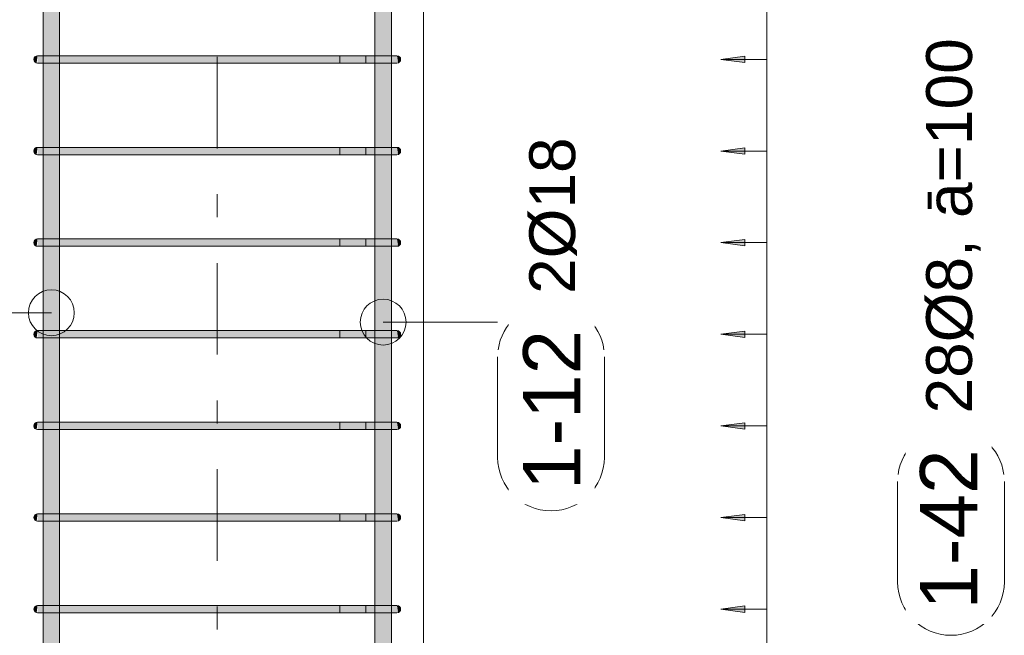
# Model space of a CAD drawing. Header units: millimetres. Extents: x -25607 to 9385, y 1894 to 10168.
# Tile 43 of 181: x -13380 to -12307, y 7191 to 7863. Entities that reach past the tile are written whole.
import ezdxf

# ---------------------------------------------------------------- set-up
doc = ezdxf.new("R2010")
doc.units = ezdxf.units.MM
doc.linetypes.add('Čára osnovy', pattern=[225, 100, -50, 25, -50])
for name, color, linetype, lineweight in [('A-ANNO-DIMS', 211, 'Continuous', 5), ('A-ANNO-DIMS-25', 211, 'Continuous', 5), ('S-COLS', 52, 'Continuous', 9), ('S-GRID', 1, 'Continuous', 5), ('S-RBAR', 171, 'Continuous', 5), ('S-RBAR-IDEN', 171, 'Continuous', 5)]:
    doc.layers.add(name, color=color, linetype=linetype, lineweight=lineweight)
doc.styles.add('Arial', font='arial.ttf', dxfattribs={"height": 50})
doc.styles.add('Arial_1', font='arial.ttf', dxfattribs={"height": 62.5})
doc.dimstyles.new('Výztuž_kusy__řezy__1', dxfattribs={"dimscale": 304.8, "dimtxt": 0.18, "dimasz": 0, "dimexe": 0, "dimexo": 0.0625, "dimgap": 0.082021, "dimtad": 1, "dimdec": 0, "dimzin": 0, "dimdsep": 46, "dimtxsty": 'Arial_1', "dimblk1": 'NONE', "dimblk2": 'NONE', "dimsah": 1, "dimcen": 0.09, "dimazin": 0, "dimtfac": 1, "dimtdec": 4, "dimtix": 1, "dimtmove": 0, "dimatfit": 3, "dimfxl": 0.164042, "dimfxlon": 1, "dimtvp": 1, "dimtfill": 1, "dimtolj": 1, "dimtzin": 0, "dimarcsym": 2})

# ---------------------------------------------------------------- blocks, each defined once
blk = doc.blocks.new('Popisek výztuže - _Typ_ množství_PRAVÝ _řezy_-573729-V4')
at = {"layer": 'S-RBAR-IDEN'}
for p, q in [((-24857.8, 9096.1), (-24967.5, 9096.1)), ((-24967.5, 8979.7), (-24857.8, 8979.7))]:
    blk.add_line(p, q, dxfattribs=at)
for centre, start, end in [((-24967.5, 9037.9), 90, 270), ((-24857.8, 9037.9), 277.6434, 82.3566)]:
    blk.add_arc(centre, 58.2, start, end, dxfattribs=at)
blk = doc.blocks.new('DIMBLOCK281-V4')
at = {"layer": 'A-ANNO-DIMS-25'}
for points in [[(-12615.8, 7220), (-12589.6, 7216.5), (-12589.6, 7223.5)], [(-12615.8, 7120), (-12589.6, 7116.5), (-12589.6, 7123.5)]]:
    blk.add_hatch(color=256, dxfattribs=at).paths.add_polyline_path(points)
for p, q in [((-12589.6, 7223.5), (-12615.8, 7220)), ((-12615.8, 7220), (-12589.6, 7216.5)), ((-12565.8, 7220), (-12615.8, 7220)), ((-12589.6, 7216.5), (-12589.6, 7223.5)), ((-12565.8, 7120), (-12565.8, 7220)), ((-12565.8, 7220), (-12565.8, 7220)), ((-12589.6, 7123.5), (-12615.8, 7120)), ((-12615.8, 7120), (-12589.6, 7116.5)), ((-12565.8, 7120), (-12615.8, 7120)), ((-12589.6, 7116.5), (-12589.6, 7123.5)), ((-12565.8, 7120), (-12565.8, 7120))]:
    blk.add_line(p, q, dxfattribs=at)
blk = doc.blocks.new('_None')
blk = doc.blocks.new('DIMBLOCK282-V4')
at = {"layer": 'A-ANNO-DIMS-25'}
for points in [[(-12615.8, 7320), (-12589.6, 7316.5), (-12589.6, 7323.5)], [(-12615.8, 7220), (-12589.6, 7216.5), (-12589.6, 7223.5)]]:
    blk.add_hatch(color=256, dxfattribs=at).paths.add_polyline_path(points)
for p, q in [((-12589.6, 7323.5), (-12615.8, 7320)), ((-12615.8, 7320), (-12589.6, 7316.5)), ((-12565.8, 7320), (-12615.8, 7320)), ((-12589.6, 7316.5), (-12589.6, 7323.5)), ((-12565.8, 7220), (-12565.8, 7320)), ((-12565.8, 7320), (-12565.8, 7320)), ((-12589.6, 7223.5), (-12615.8, 7220)), ((-12615.8, 7220), (-12589.6, 7216.5)), ((-12565.8, 7220), (-12615.8, 7220)), ((-12589.6, 7216.5), (-12589.6, 7223.5)), ((-12565.8, 7220), (-12565.8, 7220))]:
    blk.add_line(p, q, dxfattribs=at)
blk = doc.blocks.new('DIMBLOCK283-V4')
at = {"layer": 'A-ANNO-DIMS-25'}
for points in [[(-12615.8, 7420), (-12589.6, 7416.5), (-12589.6, 7423.5)], [(-12615.8, 7320), (-12589.6, 7316.5), (-12589.6, 7323.5)]]:
    blk.add_hatch(color=256, dxfattribs=at).paths.add_polyline_path(points)
for p, q in [((-12589.6, 7423.5), (-12615.8, 7420)), ((-12589.6, 7416.5), (-12589.6, 7423.5)), ((-12615.8, 7420), (-12589.6, 7416.5)), ((-12565.8, 7420), (-12615.8, 7420)), ((-12565.8, 7320), (-12565.8, 7420)), ((-12565.8, 7420), (-12565.8, 7420)), ((-12589.6, 7323.5), (-12615.8, 7320)), ((-12615.8, 7320), (-12589.6, 7316.5)), ((-12565.8, 7320), (-12615.8, 7320)), ((-12589.6, 7316.5), (-12589.6, 7323.5)), ((-12565.8, 7320), (-12565.8, 7320))]:
    blk.add_line(p, q, dxfattribs=at)
blk = doc.blocks.new('DIMBLOCK284-V4')
at = {"layer": 'A-ANNO-DIMS-25'}
for points in [[(-12615.8, 7520), (-12589.6, 7516.5), (-12589.6, 7523.5)], [(-12615.8, 7420), (-12589.6, 7416.5), (-12589.6, 7423.5)]]:
    blk.add_hatch(color=256, dxfattribs=at).paths.add_polyline_path(points)
for p, q in [((-12589.6, 7523.5), (-12615.8, 7520)), ((-12615.8, 7520), (-12589.6, 7516.5)), ((-12565.8, 7520), (-12615.8, 7520)), ((-12589.6, 7516.5), (-12589.6, 7523.5)), ((-12565.8, 7420), (-12565.8, 7520)), ((-12565.8, 7520), (-12565.8, 7520)), ((-12589.6, 7423.5), (-12615.8, 7420)), ((-12589.6, 7416.5), (-12589.6, 7423.5)), ((-12615.8, 7420), (-12589.6, 7416.5)), ((-12565.8, 7420), (-12615.8, 7420)), ((-12565.8, 7420), (-12565.8, 7420))]:
    blk.add_line(p, q, dxfattribs=at)
blk = doc.blocks.new('DIMBLOCK285-V4')
at = {"layer": 'A-ANNO-DIMS-25'}
for points in [[(-12615.8, 7620), (-12589.6, 7616.5), (-12589.6, 7623.5)], [(-12615.8, 7520), (-12589.6, 7516.5), (-12589.6, 7523.5)]]:
    blk.add_hatch(color=256, dxfattribs=at).paths.add_polyline_path(points)
for p, q in [((-12589.6, 7623.5), (-12615.8, 7620)), ((-12615.8, 7620), (-12589.6, 7616.5)), ((-12565.8, 7620), (-12615.8, 7620)), ((-12589.6, 7616.5), (-12589.6, 7623.5)), ((-12565.8, 7520), (-12565.8, 7620)), ((-12565.8, 7620), (-12565.8, 7620)), ((-12589.6, 7523.5), (-12615.8, 7520)), ((-12615.8, 7520), (-12589.6, 7516.5)), ((-12565.8, 7520), (-12615.8, 7520)), ((-12589.6, 7516.5), (-12589.6, 7523.5)), ((-12565.8, 7520), (-12565.8, 7520))]:
    blk.add_line(p, q, dxfattribs=at)
blk = doc.blocks.new('DIMBLOCK286-V4')
at = {"layer": 'A-ANNO-DIMS-25'}
for points in [[(-12615.8, 7720), (-12589.6, 7716.5), (-12589.6, 7723.5)], [(-12615.8, 7620), (-12589.6, 7616.5), (-12589.6, 7623.5)]]:
    blk.add_hatch(color=256, dxfattribs=at).paths.add_polyline_path(points)
for p, q in [((-12589.6, 7723.5), (-12615.8, 7720)), ((-12589.6, 7716.5), (-12589.6, 7723.5)), ((-12615.8, 7720), (-12589.6, 7716.5)), ((-12565.8, 7720), (-12615.8, 7720)), ((-12565.8, 7620), (-12565.8, 7720)), ((-12565.8, 7720), (-12565.8, 7720)), ((-12589.6, 7623.5), (-12615.8, 7620)), ((-12615.8, 7620), (-12589.6, 7616.5)), ((-12565.8, 7620), (-12615.8, 7620)), ((-12589.6, 7616.5), (-12589.6, 7623.5)), ((-12565.8, 7620), (-12565.8, 7620))]:
    blk.add_line(p, q, dxfattribs=at)
blk = doc.blocks.new('DIMBLOCK287-V4')
at = {"layer": 'A-ANNO-DIMS-25'}
for points in [[(-12615.8, 7820), (-12589.6, 7816.5), (-12589.6, 7823.5)], [(-12615.8, 7720), (-12589.6, 7716.5), (-12589.6, 7723.5)]]:
    blk.add_hatch(color=256, dxfattribs=at).paths.add_polyline_path(points)
for p, q in [((-12589.6, 7823.5), (-12615.8, 7820)), ((-12615.8, 7820), (-12589.6, 7816.5)), ((-12565.8, 7820), (-12615.8, 7820)), ((-12589.6, 7816.5), (-12589.6, 7823.5)), ((-12565.8, 7720), (-12565.8, 7820)), ((-12565.8, 7820), (-12565.8, 7820)), ((-12589.6, 7723.5), (-12615.8, 7720)), ((-12589.6, 7716.5), (-12589.6, 7723.5)), ((-12615.8, 7720), (-12589.6, 7716.5)), ((-12565.8, 7720), (-12615.8, 7720)), ((-12565.8, 7720), (-12565.8, 7720))]:
    blk.add_line(p, q, dxfattribs=at)
blk = doc.blocks.new('DIMBLOCK288-V4')
at = {"layer": 'A-ANNO-DIMS-25'}
for points in [[(-12615.8, 7920), (-12589.6, 7916.5), (-12589.6, 7923.5)], [(-12615.8, 7820), (-12589.6, 7816.5), (-12589.6, 7823.5)]]:
    blk.add_hatch(color=256, dxfattribs=at).paths.add_polyline_path(points)
for p, q in [((-12589.6, 7923.5), (-12615.8, 7920)), ((-12615.8, 7920), (-12589.6, 7916.5)), ((-12565.8, 7920), (-12615.8, 7920)), ((-12589.6, 7916.5), (-12589.6, 7923.5)), ((-12565.8, 7820), (-12565.8, 7920)), ((-12565.8, 7920), (-12565.8, 7920)), ((-12589.6, 7823.5), (-12615.8, 7820)), ((-12615.8, 7820), (-12589.6, 7816.5)), ((-12565.8, 7820), (-12615.8, 7820)), ((-12589.6, 7816.5), (-12589.6, 7823.5)), ((-12565.8, 7820), (-12565.8, 7820))]:
    blk.add_line(p, q, dxfattribs=at)
blk = doc.blocks.new('DIMBLOCK296-V4')
at = {"layer": 'A-ANNO-DIMS-25'}
for points in [[(-12615.8, 8620), (-12589.6, 8616.5), (-12589.6, 8623.5)], [(-12615.8, 8520), (-12589.6, 8516.5), (-12589.6, 8523.5)], [(-12615.8, 8420), (-12589.6, 8416.5), (-12589.6, 8423.5)], [(-12615.8, 8320), (-12589.6, 8316.5), (-12589.6, 8323.5)], [(-12615.8, 8220), (-12589.6, 8216.5), (-12589.6, 8223.5)], [(-12615.8, 8120), (-12589.6, 8116.5), (-12589.6, 8123.5)], [(-12615.8, 8020), (-12589.6, 8016.5), (-12589.6, 8023.5)], [(-12615.8, 7920), (-12589.6, 7916.5), (-12589.6, 7923.5)], [(-12615.8, 7820), (-12589.6, 7816.5), (-12589.6, 7823.5)], [(-12615.8, 7720), (-12589.6, 7716.5), (-12589.6, 7723.5)], [(-12615.8, 7620), (-12589.6, 7616.5), (-12589.6, 7623.5)], [(-12615.8, 7520), (-12589.6, 7516.5), (-12589.6, 7523.5)], [(-12615.8, 7420), (-12589.6, 7416.5), (-12589.6, 7423.5)], [(-12615.8, 7320), (-12589.6, 7316.5), (-12589.6, 7323.5)], [(-12615.8, 7220), (-12589.6, 7216.5), (-12589.6, 7223.5)], [(-12615.8, 7120), (-12589.6, 7116.5), (-12589.6, 7123.5)], [(-12615.8, 7020), (-12589.6, 7016.5), (-12589.6, 7023.5)], [(-12615.8, 6920), (-12589.6, 6916.5), (-12589.6, 6923.5)], [(-12615.8, 6820), (-12589.6, 6816.5), (-12589.6, 6823.5)], [(-12615.8, 6720), (-12589.6, 6716.5), (-12589.6, 6723.5)], [(-12615.8, 6620), (-12589.6, 6616.5), (-12589.6, 6623.5)], [(-12615.8, 6520), (-12589.6, 6516.5), (-12589.6, 6523.5)], [(-12615.8, 6420), (-12589.6, 6416.5), (-12589.6, 6423.5)], [(-12615.8, 6320), (-12589.6, 6316.5), (-12589.6, 6323.5)], [(-12615.8, 6220), (-12589.6, 6216.5), (-12589.6, 6223.5)], [(-12615.8, 6120), (-12589.6, 6116.5), (-12589.6, 6123.5)], [(-12615.8, 6020), (-12589.6, 6016.5), (-12589.6, 6023.5)], [(-12615.8, 5920), (-12589.6, 5916.5), (-12589.6, 5923.5)]]:
    blk.add_hatch(color=256, dxfattribs=at).paths.add_polyline_path(points)
for p, q in [((-12589.6, 8623.5), (-12615.8, 8620)), ((-12589.6, 8616.5), (-12589.6, 8623.5)), ((-12615.8, 8620), (-12589.6, 8616.5)), ((-12565.8, 8620), (-12615.8, 8620)), ((-12565.8, 5920), (-12565.8, 8620)), ((-12565.8, 8520), (-12565.8, 8620)), ((-12565.8, 8620), (-12565.8, 8620)), ((-12589.6, 8523.5), (-12615.8, 8520)), ((-12615.8, 8520), (-12589.6, 8516.5)), ((-12565.8, 8520), (-12615.8, 8520)), ((-12589.6, 8516.5), (-12589.6, 8523.5)), ((-12565.8, 8420), (-12565.8, 8520)), ((-12565.8, 8520), (-12565.8, 8520)), ((-12589.6, 8423.5), (-12615.8, 8420)), ((-12615.8, 8420), (-12589.6, 8416.5)), ((-12565.8, 8420), (-12615.8, 8420)), ((-12589.6, 8416.5), (-12589.6, 8423.5)), ((-12565.8, 8320), (-12565.8, 8420)), ((-12565.8, 8420), (-12565.8, 8420)), ((-12589.6, 8323.5), (-12615.8, 8320)), ((-12589.6, 8316.5), (-12589.6, 8323.5)), ((-12615.8, 8320), (-12589.6, 8316.5)), ((-12565.8, 8320), (-12615.8, 8320)), ((-12565.8, 8220), (-12565.8, 8320)), ((-12565.8, 8320), (-12565.8, 8320)), ((-12589.6, 8223.5), (-12615.8, 8220)), ((-12615.8, 8220), (-12589.6, 8216.5)), ((-12565.8, 8220), (-12615.8, 8220)), ((-12589.6, 8216.5), (-12589.6, 8223.5)), ((-12565.8, 8120), (-12565.8, 8220)), ((-12565.8, 8220), (-12565.8, 8220)), ((-12589.6, 8123.5), (-12615.8, 8120)), ((-12615.8, 8120), (-12589.6, 8116.5)), ((-12565.8, 8120), (-12615.8, 8120)), ((-12589.6, 8116.5), (-12589.6, 8123.5)), ((-12565.8, 8020), (-12565.8, 8120)), ((-12565.8, 8120), (-12565.8, 8120)), ((-12589.6, 8023.5), (-12615.8, 8020)), ((-12589.6, 8016.5), (-12589.6, 8023.5)), ((-12615.8, 8020), (-12589.6, 8016.5)), ((-12565.8, 8020), (-12615.8, 8020)), ((-12565.8, 7920), (-12565.8, 8020)), ((-12565.8, 8020), (-12565.8, 8020)), ((-12589.6, 7923.5), (-12615.8, 7920)), ((-12615.8, 7920), (-12589.6, 7916.5)), ((-12565.8, 7920), (-12615.8, 7920)), ((-12589.6, 7916.5), (-12589.6, 7923.5)), ((-12565.8, 7820), (-12565.8, 7920)), ((-12565.8, 7920), (-12565.8, 7920)), ((-12589.6, 7823.5), (-12615.8, 7820)), ((-12615.8, 7820), (-12589.6, 7816.5)), ((-12565.8, 7820), (-12615.8, 7820)), ((-12589.6, 7816.5), (-12589.6, 7823.5)), ((-12565.8, 7720), (-12565.8, 7820)), ((-12565.8, 7820), (-12565.8, 7820)), ((-12589.6, 7723.5), (-12615.8, 7720)), ((-12589.6, 7716.5), (-12589.6, 7723.5)), ((-12615.8, 7720), (-12589.6, 7716.5)), ((-12565.8, 7720), (-12615.8, 7720)), ((-12565.8, 7620), (-12565.8, 7720)), ((-12565.8, 7720), (-12565.8, 7720)), ((-12589.6, 7623.5), (-12615.8, 7620)), ((-12615.8, 7620), (-12589.6, 7616.5)), ((-12565.8, 7620), (-12615.8, 7620)), ((-12589.6, 7616.5), (-12589.6, 7623.5)), ((-12565.8, 7520), (-12565.8, 7620)), ((-12565.8, 7620), (-12565.8, 7620)), ((-12589.6, 7523.5), (-12615.8, 7520)), ((-12615.8, 7520), (-12589.6, 7516.5)), ((-12565.8, 7520), (-12615.8, 7520)), ((-12589.6, 7516.5), (-12589.6, 7523.5)), ((-12565.8, 7420), (-12565.8, 7520)), ((-12565.8, 7520), (-12565.8, 7520)), ((-12589.6, 7423.5), (-12615.8, 7420)), ((-12589.6, 7416.5), (-12589.6, 7423.5)), ((-12615.8, 7420), (-12589.6, 7416.5)), ((-12565.8, 7420), (-12615.8, 7420)), ((-12565.8, 7320), (-12565.8, 7420)), ((-12565.8, 7420), (-12565.8, 7420)), ((-12589.6, 7323.5), (-12615.8, 7320)), ((-12615.8, 7320), (-12589.6, 7316.5)), ((-12565.8, 7320), (-12615.8, 7320)), ((-12589.6, 7316.5), (-12589.6, 7323.5)), ((-12565.8, 7220), (-12565.8, 7320)), ((-12565.8, 7320), (-12565.8, 7320)), ((-12589.6, 7223.5), (-12615.8, 7220)), ((-12615.8, 7220), (-12589.6, 7216.5)), ((-12565.8, 7220), (-12615.8, 7220)), ((-12589.6, 7216.5), (-12589.6, 7223.5)), ((-12565.8, 7120), (-12565.8, 7220)), ((-12565.8, 7220), (-12565.8, 7220)), ((-12589.6, 7123.5), (-12615.8, 7120)), ((-12615.8, 7120), (-12589.6, 7116.5)), ((-12565.8, 7120), (-12615.8, 7120)), ((-12589.6, 7116.5), (-12589.6, 7123.5)), ((-12565.8, 7020), (-12565.8, 7120)), ((-12565.8, 7120), (-12565.8, 7120)), ((-12589.6, 7023.5), (-12615.8, 7020)), ((-12589.6, 7016.5), (-12589.6, 7023.5)), ((-12615.8, 7020), (-12589.6, 7016.5)), ((-12565.8, 7020), (-12615.8, 7020)), ((-12565.8, 6920), (-12565.8, 7020)), ((-12565.8, 7020), (-12565.8, 7020)), ((-12589.6, 6923.5), (-12615.8, 6920)), ((-12615.8, 6920), (-12589.6, 6916.5)), ((-12565.8, 6920), (-12615.8, 6920)), ((-12589.6, 6916.5), (-12589.6, 6923.5)), ((-12565.8, 6820), (-12565.8, 6920)), ((-12565.8, 6920), (-12565.8, 6920)), ((-12589.6, 6823.5), (-12615.8, 6820)), ((-12615.8, 6820), (-12589.6, 6816.5)), ((-12565.8, 6820), (-12615.8, 6820)), ((-12589.6, 6816.5), (-12589.6, 6823.5)), ((-12565.8, 6720), (-12565.8, 6820)), ((-12565.8, 6820), (-12565.8, 6820)), ((-12589.6, 6723.5), (-12615.8, 6720)), ((-12589.6, 6716.5), (-12589.6, 6723.5)), ((-12615.8, 6720), (-12589.6, 6716.5)), ((-12565.8, 6720), (-12615.8, 6720)), ((-12565.8, 6620), (-12565.8, 6720)), ((-12565.8, 6720), (-12565.8, 6720)), ((-12589.6, 6623.5), (-12615.8, 6620)), ((-12615.8, 6620), (-12589.6, 6616.5)), ((-12565.8, 6620), (-12615.8, 6620)), ((-12589.6, 6616.5), (-12589.6, 6623.5)), ((-12565.8, 6520), (-12565.8, 6620)), ((-12565.8, 6620), (-12565.8, 6620)), ((-12589.6, 6523.5), (-12615.8, 6520)), ((-12615.8, 6520), (-12589.6, 6516.5)), ((-12565.8, 6520), (-12615.8, 6520)), ((-12589.6, 6516.5), (-12589.6, 6523.5)), ((-12565.8, 6420), (-12565.8, 6520)), ((-12565.8, 6520), (-12565.8, 6520)), ((-12589.6, 6423.5), (-12615.8, 6420)), ((-12589.6, 6416.5), (-12589.6, 6423.5)), ((-12615.8, 6420), (-12589.6, 6416.5)), ((-12565.8, 6420), (-12615.8, 6420)), ((-12565.8, 6320), (-12565.8, 6420)), ((-12565.8, 6420), (-12565.8, 6420)), ((-12589.6, 6323.5), (-12615.8, 6320)), ((-12615.8, 6320), (-12589.6, 6316.5)), ((-12565.8, 6320), (-12615.8, 6320)), ((-12589.6, 6316.5), (-12589.6, 6323.5)), ((-12565.8, 6220), (-12565.8, 6320)), ((-12565.8, 6320), (-12565.8, 6320)), ((-12589.6, 6223.5), (-12615.8, 6220)), ((-12615.8, 6220), (-12589.6, 6216.5)), ((-12565.8, 6220), (-12615.8, 6220)), ((-12589.6, 6216.5), (-12589.6, 6223.5)), ((-12565.8, 6120), (-12565.8, 6220)), ((-12565.8, 6220), (-12565.8, 6220)), ((-12589.6, 6123.5), (-12615.8, 6120)), ((-12589.6, 6116.5), (-12589.6, 6123.5)), ((-12615.8, 6120), (-12589.6, 6116.5)), ((-12565.8, 6120), (-12615.8, 6120)), ((-12565.8, 6020), (-12565.8, 6120)), ((-12565.8, 6120), (-12565.8, 6120)), ((-12589.6, 6023.5), (-12615.8, 6020)), ((-12615.8, 6020), (-12589.6, 6016.5)), ((-12565.8, 6020), (-12615.8, 6020)), ((-12589.6, 6016.5), (-12589.6, 6023.5)), ((-12565.8, 5920), (-12565.8, 6020)), ((-12565.8, 6020), (-12565.8, 6020)), ((-12589.6, 5923.5), (-12615.8, 5920)), ((-12615.8, 5920), (-12589.6, 5916.5)), ((-12565.8, 5920), (-12615.8, 5920)), ((-12589.6, 5916.5), (-12589.6, 5923.5)), ((-12565.8, 5920), (-12565.8, 5920))]:
    blk.add_line(p, q, dxfattribs=at)
blk = doc.blocks.new('Popisek výztuže__BEZ NATOČENÍ_ - _Typ_ množství_PRAVÝ _řezy_-573725-V4')
at = {"layer": 'S-RBAR-IDEN'}
for p, q in [((-24183.8, 9621.3), (-24293.5, 9621.3)), ((-24293.5, 9504.8), (-24183.8, 9504.8))]:
    blk.add_line(p, q, dxfattribs=at)
for centre, start, end in [((-24293.5, 9563), 90, 270), ((-24183.8, 9563), 277.6434, 82.3566)]:
    blk.add_arc(centre, 58.2, start, end, dxfattribs=at)

msp = doc.modelspace()

# ---------------------------------------------------------------- hatches: boundary and pattern name
at = {"layer": 'S-RBAR'}
h = msp.add_hatch(color=7, dxfattribs=at)
h.paths.add_polyline_path([(-13345.1, 5870), (-13336.9, 5870), (-13336.9, 5916), (-13354.9, 5916), (-13354.9, 5870), (-13348.7, 5870)])
h.paths.add_polyline_path([(-13354.9, 5924), (-13336.9, 5924), (-13336.9, 6016), (-13354.9, 6016), (-13354.9, 5927)])
h.paths.add_polyline_path([(-13345.1, 6024), (-13336.9, 6024), (-13336.9, 6116), (-13354.9, 6116), (-13354.9, 6024), (-13348.7, 6024)])
h.paths.add_polyline_path([(-13348.7, 6124), (-13336.9, 6124), (-13336.9, 6216), (-13354.9, 6216), (-13354.9, 6124), (-13351.9, 6124)])
h.paths.add_polyline_path([(-13345.1, 6224), (-13336.9, 6224), (-13336.9, 6316), (-13354.9, 6316), (-13354.9, 6224), (-13348.7, 6224)])
h.paths.add_polyline_path([(-13344.8, 6324), (-13336.9, 6324), (-13336.9, 6416), (-13354.9, 6416), (-13354.9, 6324), (-13345.1, 6324)])
h.paths.add_polyline_path([(-13354.9, 6424), (-13336.9, 6424), (-13336.9, 6516), (-13354.9, 6516), (-13354.9, 6477.6)])
h.paths.add_polyline_path([(-13344.8, 6524), (-13336.9, 6524), (-13336.9, 6616), (-13354.9, 6616), (-13354.9, 6524), (-13345.1, 6524)])
h.paths.add_polyline_path([(-13354.9, 6624), (-13336.9, 6624), (-13336.9, 6716), (-13354.9, 6716), (-13354.9, 6661.2)])
h.paths.add_polyline_path([(-13336.9, 6724), (-13336.9, 6816), (-13354.9, 6816), (-13354.9, 6724), (-13341, 6724)])
h.paths.add_polyline_path([(-13348.7, 6824), (-13336.9, 6824), (-13336.9, 6916), (-13354.9, 6916), (-13354.9, 6824), (-13351.9, 6824)])
h.paths.add_polyline_path([(-13341, 6924), (-13336.9, 6924), (-13336.9, 7016), (-13354.9, 7016), (-13354.9, 6924), (-13344.8, 6924)])
h.paths.add_polyline_path([(-13345.1, 7024), (-13336.9, 7024), (-13336.9, 7116), (-13354.9, 7116), (-13354.9, 7024), (-13348.7, 7024)])
h.paths.add_polyline_path([(-13354.9, 7124), (-13336.9, 7124), (-13336.9, 7216), (-13354.9, 7216), (-13354.9, 7150.7)])
h.paths.add_polyline_path([(-13336.9, 7224), (-13336.9, 7316), (-13354.9, 7316), (-13354.9, 7224), (-13341, 7224)])
h.paths.add_polyline_path([(-13344.8, 7324), (-13336.9, 7324), (-13336.9, 7416), (-13354.9, 7416), (-13354.9, 7324), (-13345.1, 7324)])
h.paths.add_polyline_path([(-13345.1, 7424), (-13336.9, 7424), (-13336.9, 7516), (-13354.9, 7516), (-13354.9, 7424), (-13348.7, 7424)])
h.paths.add_polyline_path([(-13354.9, 7524), (-13336.9, 7524), (-13336.9, 7616), (-13354.9, 7616), (-13354.9, 7579)])
h.paths.add_polyline_path([(-13345.1, 7624), (-13336.9, 7624), (-13336.9, 7716), (-13354.9, 7716), (-13354.9, 7624), (-13348.7, 7624)])
h.paths.add_polyline_path([(-13345.1, 7724), (-13336.9, 7724), (-13336.9, 7816), (-13354.9, 7816), (-13354.9, 7724), (-13348.7, 7724)])
h.paths.add_polyline_path([(-13336.9, 7824), (-13336.9, 7916), (-13354.9, 7916), (-13354.9, 7824), (-13341, 7824)])
h.paths.add_polyline_path([(-13345.1, 7924), (-13336.9, 7924), (-13336.9, 8016), (-13354.9, 8016), (-13354.9, 7924), (-13348.7, 7924)])
h.paths.add_polyline_path([(-13341, 8024), (-13336.9, 8024), (-13336.9, 8116), (-13354.9, 8116), (-13354.9, 8024), (-13344.8, 8024)])
h.paths.add_polyline_path([(-13344.8, 8124), (-13336.9, 8124), (-13336.9, 8216), (-13354.9, 8216), (-13354.9, 8124), (-13345.1, 8124)])
h.paths.add_polyline_path([(-13345.1, 8224), (-13336.9, 8224), (-13336.9, 8316), (-13354.9, 8316), (-13354.9, 8224), (-13348.7, 8224)])
h.paths.add_polyline_path([(-13341, 8324), (-13336.9, 8324), (-13336.9, 8416), (-13354.9, 8416), (-13354.9, 8324), (-13344.8, 8324)])
h.paths.add_polyline_path([(-13345.1, 8424), (-13336.9, 8424), (-13336.9, 8516), (-13354.9, 8516), (-13354.9, 8424), (-13348.7, 8424)])
h.paths.add_polyline_path([(-13345.1, 8524), (-13336.9, 8524), (-13336.9, 8616), (-13354.9, 8616), (-13354.9, 8524), (-13348.7, 8524)])
h.paths.add_polyline_path([(-13345.1, 8624), (-13336.9, 8624), (-13336.9, 8660), (-13354.9, 8660), (-13354.9, 8624), (-13348.7, 8624)])
h = msp.add_hatch(color=7, dxfattribs=at)
h.paths.add_polyline_path([(-12993.1, 5870), (-12975.1, 5870), (-12975.1, 5916), (-12993.1, 5916), (-12993.1, 5896.4)])
h.paths.add_polyline_path([(-12978.1, 5924), (-12975.1, 5924), (-12975.1, 6016), (-12993.1, 6016), (-12993.1, 5924), (-12981.3, 5924)])
h.paths.add_polyline_path([(-12989, 6024), (-12975.1, 6024), (-12975.1, 6116), (-12993.1, 6116), (-12993.1, 6024)])
h.paths.add_polyline_path([(-12978.1, 6124), (-12975.1, 6124), (-12975.1, 6216), (-12993.1, 6216), (-12993.1, 6124), (-12981.3, 6124)])
h.paths.add_polyline_path([(-12978.1, 6224), (-12975.1, 6224), (-12975.1, 6316), (-12993.1, 6316), (-12993.1, 6224), (-12981.3, 6224)])
h.paths.add_polyline_path([(-12978.1, 6324), (-12975.1, 6324), (-12975.1, 6416), (-12993.1, 6416), (-12993.1, 6324), (-12981.3, 6324)])
h.paths.add_polyline_path([(-12993.1, 6424), (-12975.1, 6424), (-12975.1, 6516), (-12993.1, 6516), (-12993.1, 6447.1)])
h.paths.add_polyline_path([(-12981.3, 6524), (-12975.1, 6524), (-12975.1, 6616), (-12993.1, 6616), (-12993.1, 6524), (-12985.2, 6524)])
h.paths.add_polyline_path([(-12978.1, 6624), (-12975.1, 6624), (-12975.1, 6716), (-12993.1, 6716), (-12993.1, 6624), (-12981.3, 6624)])
h.paths.add_polyline_path([(-12989, 6724), (-12975.1, 6724), (-12975.1, 6816), (-12993.1, 6816), (-12993.1, 6724)])
h.paths.add_polyline_path([(-12978.1, 6824), (-12975.1, 6824), (-12975.1, 6916), (-12993.1, 6916), (-12993.1, 6824), (-12981.3, 6824)])
h.paths.add_polyline_path([(-12978.1, 6924), (-12975.1, 6924), (-12975.1, 7016), (-12993.1, 7016), (-12993.1, 6924), (-12981.3, 6924)])
h.paths.add_polyline_path([(-12978.1, 7024), (-12975.1, 7024), (-12975.1, 7116), (-12993.1, 7116), (-12993.1, 7024), (-12981.3, 7024)])
h.paths.add_polyline_path([(-12989, 7124), (-12975.1, 7124), (-12975.1, 7216), (-12993.1, 7216), (-12993.1, 7124)])
h.paths.add_polyline_path([(-12978.1, 7224), (-12975.1, 7224), (-12975.1, 7316), (-12993.1, 7316), (-12993.1, 7224), (-12981.3, 7224)])
h.paths.add_polyline_path([(-12978.1, 7324), (-12975.1, 7324), (-12975.1, 7416), (-12993.1, 7416), (-12993.1, 7324), (-12981.3, 7324)])
h.paths.add_polyline_path([(-12978.1, 7424), (-12975.1, 7424), (-12975.1, 7516), (-12993.1, 7516), (-12993.1, 7424), (-12981.3, 7424)])
h.paths.add_polyline_path([(-12993.1, 7524), (-12975.1, 7524), (-12975.1, 7616), (-12993.1, 7616), (-12993.1, 7548.4)])
h.paths.add_polyline_path([(-12978.1, 7624), (-12975.1, 7624), (-12975.1, 7716), (-12993.1, 7716), (-12993.1, 7624), (-12981.3, 7624)])
h.paths.add_polyline_path([(-12978.1, 7724), (-12975.1, 7724), (-12975.1, 7816), (-12993.1, 7816), (-12993.1, 7724), (-12981.3, 7724)])
h.paths.add_polyline_path([(-12989, 7824), (-12975.1, 7824), (-12975.1, 7916), (-12993.1, 7916), (-12993.1, 7824)])
h.paths.add_polyline_path([(-12978.1, 7924), (-12975.1, 7924), (-12975.1, 8016), (-12993.1, 8016), (-12993.1, 7924), (-12981.3, 7924)])
h.paths.add_polyline_path([(-12978.1, 8024), (-12975.1, 8024), (-12975.1, 8116), (-12993.1, 8116), (-12993.1, 8024), (-12981.3, 8024)])
h.paths.add_polyline_path([(-12978.1, 8124), (-12975.1, 8124), (-12975.1, 8216), (-12993.1, 8216), (-12993.1, 8124), (-12981.3, 8124)])
h.paths.add_polyline_path([(-12989, 8224), (-12975.1, 8224), (-12975.1, 8316), (-12993.1, 8316), (-12993.1, 8224)])
h.paths.add_polyline_path([(-12978.1, 8324), (-12975.1, 8324), (-12975.1, 8416), (-12993.1, 8416), (-12993.1, 8324), (-12981.3, 8324)])
h.paths.add_polyline_path([(-12981.3, 8424), (-12975.1, 8424), (-12975.1, 8516), (-12993.1, 8516), (-12993.1, 8424), (-12985.2, 8424)])
h.paths.add_polyline_path([(-12978.1, 8524), (-12975.1, 8524), (-12975.1, 8616), (-12993.1, 8616), (-12993.1, 8524), (-12981.3, 8524)])
h.paths.add_polyline_path([(-12993.1, 8624), (-12975.1, 8624), (-12975.1, 8660), (-12993.1, 8660), (-12993.1, 8649.7)])
for points in [[(-13362, 7816.1), (-13361, 7824), (-13363, 7823.5), (-13364.5, 7822), (-13365, 7820), (-13364.5, 7818), (-13363, 7816.5)], [(-13361, 7816), (-13341, 7816), (-13341, 7824), (-13361, 7824), (-13361, 7816.1)], [(-13238.7, 7816), (-12989, 7816), (-12989, 7824), (-13341, 7824), (-13341, 7816), (-13315.8, 7816)], [(-12969.8, 7816), (-12969, 7816.1), (-12969, 7824), (-12989, 7824), (-12989, 7816), (-12970.5, 7816)], [(-12968, 7816.1), (-12967, 7816.5), (-12965.5, 7818), (-12965, 7820), (-12965.5, 7822), (-12967.5, 7823.7), (-12969, 7824), (-12968.3, 7819)], [(-13362, 7716.1), (-13361, 7724), (-13363, 7723.5), (-13364.5, 7722), (-13365, 7720), (-13364.5, 7718), (-13363, 7716.5)], [(-13351.9, 7716), (-13341, 7716), (-13341, 7724), (-13361, 7724), (-13361, 7716), (-13354.4, 7716)], [(-13238.7, 7716), (-12989, 7716), (-12989, 7724), (-13341, 7724), (-13341, 7716), (-13315.8, 7716)], [(-12970.5, 7716), (-12969, 7716.1), (-12969, 7724), (-12989, 7724), (-12989, 7716), (-12972.7, 7716)], [(-12968, 7716.1), (-12967, 7716.5), (-12965.5, 7718), (-12965, 7720), (-12965.5, 7722), (-12967, 7723.5), (-12969, 7724), (-12968.3, 7719)], [(-13362, 7616.1), (-13361, 7624), (-13363, 7623.5), (-13364.5, 7622), (-13365, 7620), (-13364.5, 7618), (-13363, 7616.5)], [(-13351.9, 7616), (-13341, 7616), (-13341, 7624), (-13361, 7624), (-13361, 7616), (-13354.4, 7616)], [(-13238.7, 7616), (-12989, 7616), (-12989, 7624), (-13341, 7624), (-13341, 7616), (-13315.8, 7616)], [(-12970.5, 7616), (-12969, 7616.1), (-12969, 7624), (-12989, 7624), (-12989, 7616), (-12972.7, 7616)], [(-12968, 7616.1), (-12967, 7616.5), (-12965.5, 7618), (-12965, 7620), (-12965.5, 7622), (-12967, 7623.5), (-12969, 7624), (-12968.3, 7619)], [(-13362, 7516.1), (-13361, 7524), (-13363, 7523.5), (-13364.5, 7522), (-13365, 7520), (-13364.5, 7518), (-13363, 7516.5)], [(-13344.8, 7516), (-13341, 7516), (-13341, 7524), (-13361, 7524), (-13361, 7516), (-13345.1, 7516)], [(-13238.7, 7516), (-12989, 7516), (-12989, 7524), (-13341, 7524), (-13341, 7516), (-13315.8, 7516)], [(-12989, 7516), (-12969, 7516), (-12969, 7524), (-12989, 7524), (-12989, 7517.8)], [(-12968, 7516.1), (-12967, 7516.5), (-12965.5, 7518), (-12965, 7520), (-12965.5, 7522), (-12967, 7523.5), (-12969, 7524), (-12968.2, 7517.8)], [(-13362, 7416.1), (-13361, 7424), (-13363, 7423.5), (-13364.5, 7422), (-13365, 7420), (-13364.5, 7418), (-13363, 7416.5)], [(-13351.9, 7416), (-13341, 7416), (-13341, 7424), (-13361, 7424), (-13361, 7416), (-13354.4, 7416)], [(-13238.7, 7416), (-12989, 7416), (-12989, 7424), (-13341, 7424), (-13341, 7416), (-13315.8, 7416)], [(-12970.5, 7416), (-12969, 7416.1), (-12969, 7424), (-12989, 7424), (-12989, 7416), (-12972.7, 7416)], [(-12968, 7416.1), (-12967, 7416.5), (-12965.5, 7418), (-12965, 7420), (-12965.5, 7422), (-12967, 7423.5), (-12969, 7424), (-12968.3, 7419)], [(-13362, 7316.1), (-13361, 7324), (-13363, 7323.5), (-13364.5, 7322), (-13365, 7320), (-13364.5, 7318), (-13363, 7316.5)], [(-13344.8, 7316), (-13341, 7316), (-13341, 7324), (-13361, 7324), (-13361, 7316), (-13345.1, 7316)], [(-13238.7, 7316), (-12989, 7316), (-12989, 7324), (-13341, 7324), (-13341, 7316), (-13315.8, 7316)], [(-12970.5, 7316), (-12969, 7316.1), (-12969, 7324), (-12989, 7324), (-12989, 7316), (-12972.7, 7316)], [(-12968, 7316.1), (-12967, 7316.5), (-12965.5, 7318), (-12965, 7320), (-12965.5, 7322), (-12967, 7323.5), (-12969, 7324), (-12968.3, 7319)], [(-13362, 7216.1), (-13361, 7224), (-13363, 7223.5), (-13364.5, 7222), (-13365, 7220), (-13364.5, 7218), (-13363, 7216.5)], [(-13351.9, 7216), (-13341, 7216), (-13341, 7224), (-13361, 7224), (-13361, 7216), (-13354.4, 7216)], [(-13238.7, 7216), (-12989, 7216), (-12989, 7224), (-13341, 7224), (-13341, 7216), (-13315.8, 7216)], [(-12970.5, 7216), (-12969, 7216.1), (-12969, 7224), (-12989, 7224), (-12989, 7216), (-12972.7, 7216)], [(-12968, 7216.1), (-12967, 7216.5), (-12965.5, 7218), (-12965, 7220), (-12965.5, 7222), (-12967, 7223.5), (-12969, 7224), (-12968.3, 7219)]]:
    msp.add_hatch(color=7, dxfattribs=at).paths.add_polyline_path(points)

# ---------------------------------------------------------------- linework, layer by layer
at = {"layer": 'S-COLS'}
msp.add_line((-12940, 8670), (-12940, 6370), dxfattribs=at)
msp.add_line((-12940, 8670), (-12940, 6370), dxfattribs=at)
at = {"layer": 'S-GRID', "linetype": 'Čára osnovy', "lineweight": 9}
msp.add_line((-13165, 4797.8), (-13165, 9992.7), dxfattribs=at)
at = {"layer": 'S-RBAR'}
for p, q in [((-13354.9, 5870), (-13354.9, 8660)), ((-13354.9, 5870), (-13354.9, 8660)), ((-13336.9, 5870), (-13336.9, 8660)), ((-13336.9, 5870), (-13336.9, 8660)), ((-12993.1, 5870), (-12993.1, 8660)), ((-12993.1, 5870), (-12993.1, 8660)), ((-12975.1, 5870), (-12975.1, 8660)), ((-12975.1, 5870), (-12975.1, 8660)), ((-13341, 7824), (-13361, 7824)), ((-13341, 7824), (-13361, 7824)), ((-12989, 7824), (-13341, 7824)), ((-13341, 7824), (-12989, 7824)), ((-13003.1, 7824), (-13031.4, 7824)), ((-13031.4, 7824), (-13031.4, 7816)), ((-13003.1, 7824), (-12974.9, 7824)), ((-13003.1, 7816), (-13003.1, 7824)), ((-12969, 7824), (-13003.1, 7824)), ((-12969, 7824), (-12989, 7824)), ((-12969, 7824), (-12989, 7824)), ((-12969, 7824), (-12974.9, 7824)), ((-13341, 7816), (-13361, 7816)), ((-13341, 7816), (-13361, 7816)), ((-12989, 7816), (-13341, 7816)), ((-13341, 7816), (-12989, 7816)), ((-13003.1, 7816), (-13031.4, 7816)), ((-13003.1, 7816), (-12974.9, 7816)), ((-12969, 7816), (-13003.1, 7816)), ((-12974.9, 7816), (-12989, 7816)), ((-12969, 7816), (-12989, 7816)), ((-12969.7, 7816), (-12974.9, 7816)), ((-12969.7, 7816), (-12974.9, 7816)), ((-13341, 7724), (-13361, 7724)), ((-13341, 7724), (-13361, 7724)), ((-12989, 7724), (-13341, 7724)), ((-13341, 7724), (-12989, 7724)), ((-13003.1, 7724), (-13031.4, 7724)), ((-13031.4, 7724), (-13031.4, 7716)), ((-13003.1, 7724), (-12974.9, 7724)), ((-13003.1, 7716), (-13003.1, 7724)), ((-12969, 7724), (-13003.1, 7724)), ((-12969, 7724), (-12989, 7724)), ((-12969, 7724), (-12989, 7724)), ((-12969, 7724), (-12974.9, 7724)), ((-13341, 7716), (-13361, 7716)), ((-13341, 7716), (-13361, 7716)), ((-12989, 7716), (-13341, 7716)), ((-13341, 7716), (-12989, 7716)), ((-13003.1, 7716), (-13031.4, 7716)), ((-13003.1, 7716), (-12974.9, 7716)), ((-12969, 7716), (-13003.1, 7716)), ((-12974.9, 7716), (-12989, 7716)), ((-12969, 7716), (-12989, 7716)), ((-12969.7, 7716), (-12974.9, 7716)), ((-12969.7, 7716), (-12974.9, 7716)), ((-13341, 7624), (-13361, 7624)), ((-13341, 7624), (-13361, 7624)), ((-13341, 7616), (-13361, 7616)), ((-13341, 7616), (-13361, 7616)), ((-12989, 7624), (-13341, 7624)), ((-13341, 7624), (-12989, 7624)), ((-12989, 7616), (-13341, 7616)), ((-13341, 7616), (-12989, 7616)), ((-13003.1, 7624), (-13031.4, 7624)), ((-13031.4, 7624), (-13031.4, 7616)), ((-13003.1, 7616), (-13031.4, 7616)), ((-13003.1, 7624), (-12974.9, 7624)), ((-13003.1, 7616), (-13003.1, 7624)), ((-12969, 7624), (-13003.1, 7624)), ((-13003.1, 7616), (-12974.9, 7616)), ((-12969, 7616), (-13003.1, 7616)), ((-12969, 7624), (-12989, 7624)), ((-12969, 7624), (-12989, 7624)), ((-12974.9, 7616), (-12989, 7616)), ((-12969, 7616), (-12989, 7616)), ((-12969, 7624), (-12974.9, 7624)), ((-12969.7, 7616), (-12974.9, 7616)), ((-12969.7, 7616), (-12974.9, 7616)), ((-13341, 7524), (-13361, 7524)), ((-13341, 7524), (-13361, 7524)), ((-12989, 7524), (-13341, 7524)), ((-13341, 7524), (-12989, 7524)), ((-13003.1, 7524), (-13031.4, 7524)), ((-13031.4, 7524), (-13031.4, 7516)), ((-13003.1, 7524), (-12974.9, 7524)), ((-13003.1, 7516), (-13003.1, 7524)), ((-12969, 7524), (-13003.1, 7524)), ((-12969, 7524), (-12989, 7524)), ((-12969, 7524), (-12989, 7524)), ((-12969, 7524), (-12974.9, 7524)), ((-13341, 7516), (-13361, 7516)), ((-13341, 7516), (-13361, 7516)), ((-12989, 7516), (-13341, 7516)), ((-13341, 7516), (-12989, 7516)), ((-13003.1, 7516), (-13031.4, 7516)), ((-13003.1, 7516), (-12974.9, 7516)), ((-12969, 7516), (-13003.1, 7516)), ((-12974.9, 7516), (-12989, 7516)), ((-12969, 7516), (-12989, 7516)), ((-12969.7, 7516), (-12974.9, 7516)), ((-12969.7, 7516), (-12974.9, 7516)), ((-13341, 7424), (-13361, 7424)), ((-13341, 7424), (-13361, 7424)), ((-12989, 7424), (-13341, 7424)), ((-13341, 7424), (-12989, 7424)), ((-13003.1, 7424), (-13031.4, 7424)), ((-13031.4, 7424), (-13031.4, 7416)), ((-13003.1, 7424), (-12974.9, 7424)), ((-13003.1, 7416), (-13003.1, 7424)), ((-12969, 7424), (-13003.1, 7424)), ((-12969, 7424), (-12989, 7424)), ((-12969, 7424), (-12989, 7424)), ((-12969, 7424), (-12974.9, 7424)), ((-13341, 7416), (-13361, 7416)), ((-13341, 7416), (-13361, 7416)), ((-12989, 7416), (-13341, 7416)), ((-13341, 7416), (-12989, 7416)), ((-13003.1, 7416), (-13031.4, 7416)), ((-13003.1, 7416), (-12974.9, 7416)), ((-12969, 7416), (-13003.1, 7416)), ((-12974.9, 7416), (-12989, 7416)), ((-12969, 7416), (-12989, 7416)), ((-12969.7, 7416), (-12974.9, 7416)), ((-12969.7, 7416), (-12974.9, 7416)), ((-13341, 7324), (-13361, 7324)), ((-13341, 7324), (-13361, 7324)), ((-12989, 7324), (-13341, 7324)), ((-13341, 7324), (-12989, 7324)), ((-13003.1, 7324), (-13031.4, 7324)), ((-13031.4, 7324), (-13031.4, 7316)), ((-13003.1, 7324), (-12974.9, 7324)), ((-13003.1, 7316), (-13003.1, 7324)), ((-12969, 7324), (-13003.1, 7324)), ((-12969, 7324), (-12989, 7324)), ((-12969, 7324), (-12989, 7324)), ((-12969, 7324), (-12974.9, 7324)), ((-13341, 7316), (-13361, 7316)), ((-13341, 7316), (-13361, 7316)), ((-12989, 7316), (-13341, 7316)), ((-13341, 7316), (-12989, 7316)), ((-13003.1, 7316), (-13031.4, 7316)), ((-13003.1, 7316), (-12974.9, 7316)), ((-12969, 7316), (-13003.1, 7316)), ((-12974.9, 7316), (-12989, 7316)), ((-12969, 7316), (-12989, 7316)), ((-12969.7, 7316), (-12974.9, 7316)), ((-12969.7, 7316), (-12974.9, 7316)), ((-13341, 7224), (-13361, 7224)), ((-13341, 7224), (-13361, 7224)), ((-12989, 7224), (-13341, 7224)), ((-13341, 7224), (-12989, 7224)), ((-13003.1, 7224), (-13031.4, 7224)), ((-13031.4, 7224), (-13031.4, 7216)), ((-13003.1, 7224), (-12974.9, 7224)), ((-13003.1, 7216), (-13003.1, 7224)), ((-12969, 7224), (-13003.1, 7224)), ((-12969, 7224), (-12989, 7224)), ((-12969, 7224), (-12989, 7224)), ((-12969, 7224), (-12974.9, 7224)), ((-13341, 7216), (-13361, 7216)), ((-13341, 7216), (-13361, 7216)), ((-12989, 7216), (-13341, 7216)), ((-13341, 7216), (-12989, 7216)), ((-13003.1, 7216), (-13031.4, 7216)), ((-13003.1, 7216), (-12974.9, 7216)), ((-12969, 7216), (-13003.1, 7216)), ((-12974.9, 7216), (-12989, 7216)), ((-12969, 7216), (-12989, 7216)), ((-12969.7, 7216), (-12974.9, 7216)), ((-12969.7, 7216), (-12974.9, 7216))]:
    msp.add_line(p, q, dxfattribs=at)
for centre, start, end in [((-13361, 7820), 90, 270), ((-13361, 7820), 90, 270), ((-12969, 7820), 270, 90), ((-12969, 7820), 270, 90), ((-12969, 7820), 270, 90), ((-13361, 7720), 90, 270), ((-13361, 7720), 90, 270), ((-12969, 7720), 270, 90), ((-12969, 7720), 270, 90), ((-12969, 7720), 270, 90), ((-13361, 7620), 90, 270), ((-13361, 7620), 90, 270), ((-12969, 7620), 270, 90), ((-12969, 7620), 270, 90), ((-12969, 7620), 270, 90), ((-13361, 7520), 90, 270), ((-13361, 7520), 90, 270), ((-12969, 7520), 270, 90), ((-12969, 7520), 270, 90), ((-12969, 7520), 270, 90), ((-13361, 7420), 90, 270), ((-13361, 7420), 90, 270), ((-12969, 7420), 270, 90), ((-12969, 7420), 270, 90), ((-12969, 7420), 270, 90), ((-13361, 7320), 90, 270), ((-13361, 7320), 90, 270), ((-12969, 7320), 270, 90), ((-12969, 7320), 270, 90), ((-12969, 7320), 270, 90), ((-13361, 7220), 90, 270), ((-13361, 7220), 90, 270), ((-12969, 7220), 270, 90), ((-12969, 7220), 270, 90), ((-12969, 7220), 270, 90)]:
    msp.add_arc(centre, 4, start, end, dxfattribs=at)
at = {"layer": 'S-RBAR-IDEN'}
for p, q in [((-13345.9, 7543.5), (-13490.6, 7543.5)), ((-12984.1, 7533.3), (-12859.3, 7533.3))]:
    msp.add_line(p, q, dxfattribs=at)
for centre in [(-13345.9, 7543.5), (-12984.1, 7533.3)]:
    msp.add_circle(centre, 25, dxfattribs=at)

# ---------------------------------------------------------------- block references
at = {"layer": 'S-RBAR-IDEN', "rotation": 89.99999999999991}
for name, p in [('Popisek výztuže - _Typ_ množství_PRAVÝ _řezy_-573729-V4', (-3763.1, 32353.1)), ('Popisek výztuže__BEZ NATOČENÍ_ - _Typ_ množství_PRAVÝ _řezy_-573725-V4', (-2801.8, 31543.2))]:
    msp.add_blockref(name, p, dxfattribs=at)

# ---------------------------------------------------------------- texts
at = {"layer": 'S-RBAR-IDEN', "char_height": 50, "attachment_point": 1, "rotation": 90, "style": 'Arial', "bg_fill": 3, "box_fill_scale": 1.25, "bg_fill_color": 256, "bg_fill_true_color": 13158600, "bg_fill_transparency": 0}
for s, insert, width in [('ā=100', (-12391.9, 7646.9), 242.51), ('2Ø18', (-12824.7, 7564), 210.443), ('28Ø8, ', (-12391.9, 7433.6), 258.544)]:
    msp.add_mtext(s, dxfattribs=dict(at, insert=insert, width=width))

# ---------------------------------------------------------------- dimensions: what is measured, and where the dimension line sits
at = {"layer": 'A-ANNO-DIMS'}
for base, p1, p2, text, override, picture, middle in [((-12565.8, 8620), (-12615.8, 5920), (-12615.8, 8620), '100 2700', {"dimpost": '<>', "dimblk1": 'None', "dimblk2": 'None', "dimsah": 1, "dimfxl": 2700}, 'DIMBLOCK296-V4', (-12622.8, 7270)), ((-12565.8, 7920), (-12615.8, 7820), (-12615.8, 7920), ' ', {"dimpost": '<>', "dimfxl": 100}, 'DIMBLOCK288-V4', (-12565.8, 7870)), ((-12565.8, 7820), (-12615.8, 7720), (-12615.8, 7820), ' ', {"dimpost": '<>', "dimfxl": 100}, 'DIMBLOCK287-V4', (-12565.8, 7770)), ((-12565.8, 7720), (-12615.8, 7620), (-12615.8, 7720), ' ', {"dimpost": '<>', "dimfxl": 100}, 'DIMBLOCK286-V4', (-12565.8, 7670)), ((-12565.8, 7620), (-12615.8, 7520), (-12615.8, 7620), ' ', {"dimpost": '<>', "dimfxl": 100}, 'DIMBLOCK285-V4', (-12565.8, 7570)), ((-12565.8, 7520), (-12615.8, 7420), (-12615.8, 7520), ' ', {"dimpost": '<>', "dimfxl": 100}, 'DIMBLOCK284-V4', (-12565.8, 7470)), ((-12565.8, 7420), (-12615.8, 7320), (-12615.8, 7420), ' ', {"dimpost": '<>', "dimfxl": 100}, 'DIMBLOCK283-V4', (-12565.8, 7370)), ((-12565.8, 7320), (-12615.8, 7220), (-12615.8, 7320), ' ', {"dimpost": '<>', "dimfxl": 100}, 'DIMBLOCK282-V4', (-12565.8, 7270)), ((-12565.8, 7220), (-12615.8, 7120), (-12615.8, 7220), ' ', {"dimpost": '<>', "dimfxl": 100}, 'DIMBLOCK281-V4', (-12565.8, 7170))]:
    dim = msp.add_linear_dim(base=base, p1=p1, p2=p2, angle=90, text=text, dimstyle='Výztuž_kusy__řezy__1', override=override, dxfattribs=at)
    dim.commit()
    dim.dimension.update_dxf_attribs({"geometry": picture, "text_midpoint": middle})

# ---------------------------------------------------------------- next in the draw order: texts
at = {"layer": 'S-RBAR-IDEN', "char_height": 62.5, "width": 210.443, "attachment_point": 1, "rotation": 90, "style": 'Arial_1', "bg_fill": 3, "box_fill_scale": 1.25, "bg_fill_color": 256, "bg_fill_true_color": 13158600, "bg_fill_transparency": 0}
for s, insert in [('1-12', (-12831.4, 7350)), ('1-42', (-12398.6, 7219.6))]:
    msp.add_mtext(s, dxfattribs=dict(at, insert=insert))

doc.saveas('drawing.dxf')
